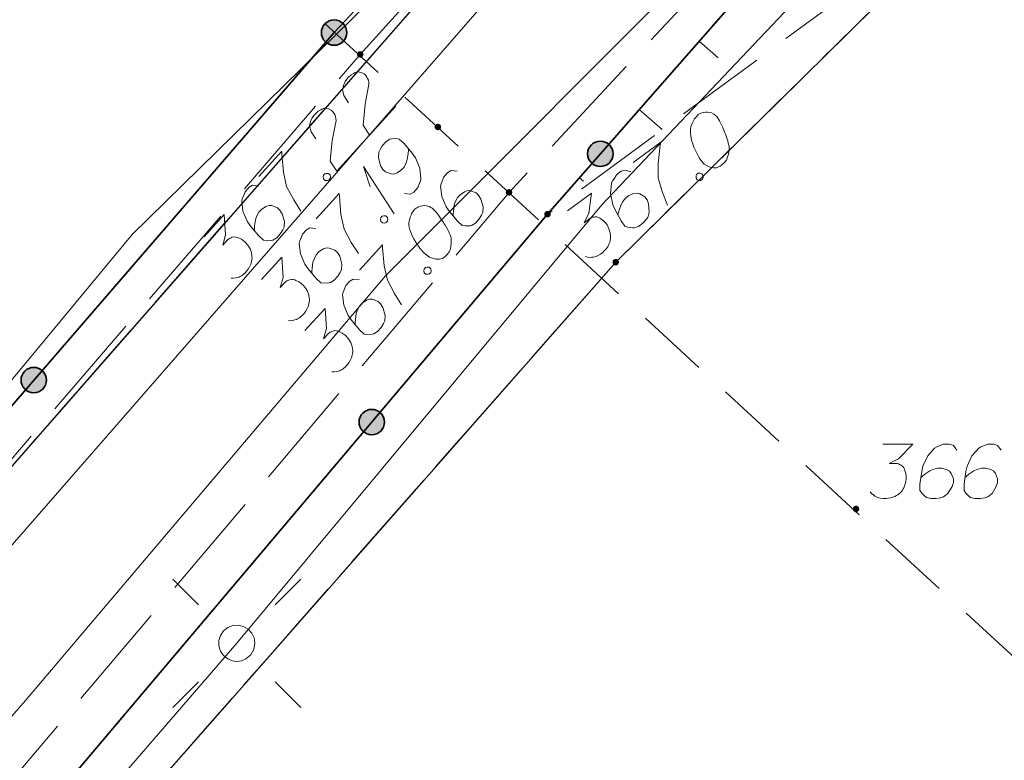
# Model space of a CAD drawing. Header units: metres. Extents: x 5555129 to 5556676, y 5635595 to 5636517.
# Tile 122 of 256: x 5555395 to 5555408, y 5636432 to 5636442. Entities that reach past the tile are written whole.
import ezdxf

# ---------------------------------------------------------------- set-up
doc = ezdxf.new("R2010")
doc.units = ezdxf.units.M
doc.header["$MEASUREMENT"] = 0
for name, pattern in [('L_0_04', [1.5, 1, -0.5]), ('L_0_05', [1.75, 1.25, -0.5]), ('L_0_06', [2, 1.5, -0.5]), ('PRZER1-1', [2, 1, -1]), ('PRZER3-1', [4, 3, -1])]:
    doc.linetypes.add(name, pattern=pattern)
for name, color, linetype, lineweight in [('#digitalizacja', 7, 'Continuous', 18), ('#przekroje', 7, 'L_0_04', 18), ('#skartowane', 7, 'Continuous', 18), ('#zmodyfikowane', 7, 'Continuous', 18)]:
    doc.layers.add(name, color=color, linetype=linetype, lineweight=lineweight)
for name, color, linetype, lineweight, true_color in [('GEPPGD', 7, 'Continuous', 18, 0x008000), ('GESDZI', 7, 'Continuous', 18, 0x0a0909), ('GESKKL', 7, 'PRZER3-1', 18, 0x008000), ('GESUZY', 7, 'PRZER1-1', 18, 0x008000), ('GULENN', 1, 'Continuous', 18, 0xff0000), ('GUPEPI', 1, 'Continuous', 18, 0xff0000)]:
    doc.layers.add(name, color=color, linetype=linetype, lineweight=lineweight, true_color=true_color)

# ---------------------------------------------------------------- blocks, each defined once
blk = doc.blocks.new('EPPGN')
blk.add_hatch(color=0).paths.add_polyline_path([(0, -0.09), (-0.027812, -0.085595), (-0.052901, -0.072812), (-0.072812, -0.052901), (-0.085595, -0.027812), (-0.09, 0), (-0.085595, 0.027812), (-0.072812, 0.052901), (-0.052901, 0.072812), (-0.027812, 0.085595), (0, 0.09), (0.027812, 0.085595), (0.052901, 0.072812), (0.072812, 0.052901), (0.085595, 0.027812), (0.09, 0), (0.085595, -0.027812), (0.072812, -0.052901), (0.052901, -0.072812), (0.027812, -0.085595)])
blk = doc.blocks.new('POINT')
blk.add_hatch(color=0).paths.add_polyline_path([(-0.000884, -0.0025), (-0.0025, -0.000884), (-0.0025, 0.000884), (0.000884, 0.0025), (0.0025, 0.000884), (0.0025, -0.000884), (0.000884, -0.0025)])
blk = doc.blocks.new('SUSM01_01_2')
at = {"color": 0, "flags": 128}
for points in [[(-0.353553, 0.353553), (-0.212132, 0.212132)], [(0.353553, 0.353553), (0.212132, 0.212132)], [(-0.353553, -0.353553), (-0.212132, -0.212132)], [(0.353553, -0.353553), (0.212132, -0.212132)]]:
    blk.add_lwpolyline(points, dxfattribs=at)
blk.add_lwpolyline([(0.1, 0), (0.093969, -0.034202), (0.076604, -0.064279), (0.05, -0.086603), (0.025882, -0.096593), (0, -0.1), (-0.025882, -0.096593), (-0.05, -0.086603), (-0.073305, -0.068017), (-0.090097, -0.043388), (-0.098883, -0.014904), (-0.098883, 0.014904), (-0.090097, 0.043388), (-0.073305, 0.068017), (-0.05, 0.086603), (-0.022252, 0.097493), (0.007473, 0.09972), (0.036534, 0.093087), (0.062349, 0.078183), (0.082624, 0.056332), (0.095557, 0.029476), (0.1, 0)], close=True, dxfattribs=at)
blk = doc.blocks.new('*U319')
at = {"layer": '#skartowane', "color": 7, "linetype": 'ByBlock', "lineweight": 18}
for q in [(5555399.739, 5636439.375), (5555399.406, 5636439.747)]:
    blk.add_line((5555399.317, 5636440.027), q, dxfattribs=at)

msp = doc.modelspace()

# ---------------------------------------------------------------- hatches: boundary and pattern name
at = {"layer": '#skartowane', "linetype": 'Continuous', "lineweight": 35}
h = msp.add_hatch(color=7, dxfattribs=at)
edge = h.paths.add_edge_path()
edge.add_arc((5555398.91, 5636441.87), 0.175, 0, 360)
h = msp.add_hatch(color=7, dxfattribs=at)
edge = h.paths.add_edge_path()
edge.add_arc((5555398.91, 5636441.87), 0.175, 0, 360)
at = {"layer": '#skartowane', "linetype": 'Continuous', "lineweight": 18}
h = msp.add_hatch(color=7, dxfattribs=at)
edge = h.paths.add_edge_path()
edge.add_arc((5555399.27, 5636441.57), 0.045, 0, 360)
h = msp.add_hatch(color=7, dxfattribs=at)
edge = h.paths.add_edge_path()
edge.add_arc((5555400.34, 5636440.57), 0.045, 0, 360)
at = {"layer": '#skartowane', "linetype": 'Continuous', "lineweight": 35}
h = msp.add_hatch(color=7, dxfattribs=at)
edge = h.paths.add_edge_path()
edge.add_arc((5555402.57787, 5636440.20023), 0.175, 0, 360)
at = {"layer": '#skartowane', "linetype": 'Continuous', "lineweight": 18}
h = msp.add_hatch(color=7, dxfattribs=at)
edge = h.paths.add_edge_path()
edge.add_arc((5555401.32, 5636439.67), 0.045, 0, 360)
h = msp.add_hatch(color=7, dxfattribs=at)
edge = h.paths.add_edge_path()
edge.add_arc((5555401.85, 5636439.37), 0.045, 0, 360)
at = {"layer": '#skartowane', "linetype": 'Continuous', "lineweight": 35}
h = msp.add_hatch(color=7, dxfattribs=at)
edge = h.paths.add_edge_path()
edge.add_arc((5555394.77257, 5636437.08421), 0.175, 0, 360)
h = msp.add_hatch(color=7, dxfattribs=at)
edge = h.paths.add_edge_path()
edge.add_arc((5555399.42882, 5636436.50637), 0.175, 0, 360)
at = {"layer": '#skartowane', "linetype": 'Continuous', "lineweight": 18}
h = msp.add_hatch(color=7, dxfattribs=at)
edge = h.paths.add_edge_path()
edge.add_arc((5555406.1, 5636435.31), 0.045, 0, 360)

# ---------------------------------------------------------------- linework, layer by layer
at = {"layer": '#digitalizacja', "color": 1, "linetype": 'Continuous', "lineweight": 18, "flags": 128}
msp.add_lwpolyline([(5555411.57098, 5636453.72105), (5555406.59189, 5636449.31772), (5555403.3506, 5636446.17441), (5555396.12837, 5636439.08866), (5555379.67803, 5636419.23621)], dxfattribs=at)
at = {"layer": '#digitalizacja', "color": 5, "linetype": 'Continuous', "lineweight": 18, "flags": 128}
msp.add_lwpolyline([(5555407.55789, 5636446.70738), (5555404.2722, 5636443.18579), (5555399.61908, 5636438.51862), (5555394.65795, 5636432.67131), (5555389.34334, 5636426.5903), (5555383.86729, 5636420.32455), (5555376.74252, 5636412.28873), (5555370.79191, 5636405.21509), (5555363.98097, 5636396.89237), (5555347.84053, 5636378.58836), (5555342.11347, 5636367.79635), (5555339.77039, 5636363.09203), (5555337.16211, 5636356.75793), (5555333.91, 5636346.86)], dxfattribs=at)
at = {"layer": '#przekroje', "color": 7, "lineweight": 18, "flags": 128}
msp.add_lwpolyline([(5555409.45589, 5636432.18389), (5555392.51376, 5636447.75696)], dxfattribs=at)
at = {"layer": '#skartowane', "color": 7, "linetype": 'Continuous', "lineweight": 35}
msp.add_line((5555382.51, 5636422.9), (5555398.91, 5636441.87), dxfattribs=at)
at = {"layer": '#skartowane', "color": 7, "linetype": 'L_0_06', "lineweight": 18, "flags": 128}
msp.add_lwpolyline([(5555466.73, 5636461.06), (5555459.42, 5636465.04), (5555457.02, 5636465.41), (5555452.63, 5636465.61), (5555446.85, 5636465.37), (5555441.62, 5636464.51), (5555435.7, 5636462.77), (5555429.61, 5636460.27), (5555423.1, 5636457.3), (5555417.2, 5636453.95), (5555413.63, 5636451.67), (5555409.04, 5636447.68), (5555404.73, 5636443.33), (5555401.32, 5636439.67), (5555382.13, 5636416.99), (5555377.75, 5636411.8), (5555368.65, 5636401.73), (5555358.12, 5636389.68), (5555351.83, 5636382.05), (5555348.89, 5636378.21), (5555346.63, 5636374.93), (5555343.77, 5636370.29), (5555340.53, 5636363.52), (5555337.7, 5636355.88), (5555335.13, 5636347.53), (5555332.44, 5636339.45), (5555328.49, 5636328.74), (5555326.7, 5636324.3), (5555322.46, 5636312.61), (5555317.05, 5636297.8), (5555313.91, 5636289.91), (5555311.07, 5636291.5), (5555314.46, 5636298.64), (5555320.4, 5636315), (5555321.1, 5636318.34), (5555320.31, 5636318.97), (5555318.92, 5636319.26), (5555318.24, 5636323.4), (5555317.55, 5636325.21), (5555315.06, 5636326.83), (5555316.44, 5636329.16), (5555319.62, 5636328.9), (5555323.95, 5636328.36), (5555325.47, 5636329.83), (5555326.77, 5636332.37), (5555329.72, 5636340.51), (5555332.43, 5636348.61), (5555334.87, 5636356.71), (5555337.79, 5636364.47), (5555340.99, 5636371.16), (5555344.19, 5636376.65), (5555346.4, 5636379.74), (5555349.41, 5636383.74), (5555355.85, 5636391.61), (5555363.7, 5636400.4), (5555366.42, 5636403.59), (5555375.75, 5636414.19), (5555378.31, 5636418.36), (5555373.52, 5636420.79), (5555376.43, 5636424.38), (5555377.28, 5636425.23), (5555380.03, 5636423.16), (5555380.65, 5636423.75), (5555382.52, 5636422.14), (5555399.27, 5636441.57), (5555402.64, 5636445.3), (5555406.76, 5636449.37), (5555411.7, 5636453.77), (5555415.38, 5636456.22), (5555420.94, 5636459.52), (5555420.73, 5636460.05), (5555422.54, 5636460.95), (5555422.89, 5636460.42), (5555428.37, 5636462.98), (5555434.53, 5636465.46), (5555440.65, 5636467.74), (5555449.09, 5636469.87), (5555449.84, 5636470.61), (5555452.54, 5636472.11), (5555453.14, 5636471.36), (5555454.76, 5636472.78), (5555456.32, 5636474.81), (5555457.67, 5636477.44), (5555459.8, 5636481.39), (5555462.71, 5636485.66), (5555464.78, 5636483.78), (5555461.58, 5636479.17), (5555460.92, 5636476.08), (5555461.24, 5636473.64), (5555465.24, 5636467.56), (5555467.69, 5636464.02), (5555466.73, 5636461.06)], close=True, dxfattribs=at)
at = {"layer": '#skartowane', "color": 7, "linetype": 'Continuous', "lineweight": 35, "flags": 128}
for points in [[(5555426.28, 5636466.91), (5555425.15, 5636466.14), (5555426.85, 5636462.9), (5555422.54, 5636460.95), (5555420.37, 5636464.26), (5555418.92, 5636463.46), (5555420.73, 5636460.05), (5555415.26, 5636456.74), (5555411.39, 5636454.3), (5555410.93, 5636454.67), (5555398.91, 5636441.87)], [(5555416.44, 5636452.99), (5555413.88, 5636451.35), (5555409.29, 5636447.33), (5555405.05, 5636443.02), (5555401.85, 5636439.37), (5555385.16, 5636419.63), (5555384.27, 5636414.18), (5555389.21, 5636409.64)]]:
    msp.add_lwpolyline(points, dxfattribs=at)
at = {"layer": '#skartowane', "color": 36, "linetype": 'Continuous', "lineweight": 18, "true_color": 0x803300, "flags": 128}
msp.add_lwpolyline([(5555383.1, 5636421.78), (5555403.69, 5636445.39), (5555416.05, 5636455.82)], dxfattribs=at)
at = {"layer": '#skartowane', "color": 7, "linetype": 'L_0_05', "lineweight": 18, "flags": 128}
msp.add_lwpolyline([(5555412.65, 5636448.37), (5555406.77, 5636442.99), (5555401.85, 5636439.37), (5555405.05, 5636443.02), (5555409.29, 5636447.33), (5555413.88, 5636451.35), (5555416.44, 5636452.99), (5555412.65, 5636448.37)], close=True, dxfattribs=at)
at = {"layer": '#skartowane', "color": 7, "linetype": 'Continuous', "lineweight": 18, "flags": 128}
for points in [[(5555403.9377, 5636441.75129), (5555404.19979, 5636441.52152)], [(5555399.10877, 5636440.90451), (5555399.04531, 5636441.00157), (5555399.0244, 5636441.08413), (5555399.03812, 5636441.14342), (5555399.06061, 5636441.19467), (5555399.08394, 5636441.22936), (5555399.1037, 5636441.25124), (5555399.14377, 5636441.28672), (5555399.17629, 5636441.30509), (5555399.19248, 5636441.31427), (5555399.22941, 5636441.32866), (5555399.25885, 5636441.326), (5555399.28429, 5636441.31893), (5555399.30133, 5636441.31143), (5555399.32285, 5636441.30001), (5555399.34479, 5636441.28019), (5555399.36267, 5636441.25601), (5555399.37193, 5636441.23975), (5555399.38153, 5636441.21515), (5555399.38715, 5636441.18614), (5555399.38842, 5636441.16118), (5555399.33566, 5636440.8825), (5555399.30833, 5636440.59688), (5555399.39893, 5636440.45925), (5555399.7592, 5636440.85802)], [(5555398.65747, 5636440.405), (5555398.59401, 5636440.50206), (5555398.5731, 5636440.58462), (5555398.58682, 5636440.64391), (5555398.60931, 5636440.69516), (5555398.63264, 5636440.72985), (5555398.6524, 5636440.75173), (5555398.69247, 5636440.78721), (5555398.72499, 5636440.80558), (5555398.74118, 5636440.81476), (5555398.77812, 5636440.82915), (5555398.80755, 5636440.82649), (5555398.83299, 5636440.81942), (5555398.85003, 5636440.81192), (5555398.87155, 5636440.8005), (5555398.89349, 5636440.78068), (5555398.91138, 5636440.7565), (5555398.92063, 5636440.74024), (5555398.93024, 5636440.71564), (5555398.93585, 5636440.68663), (5555398.93712, 5636440.66167), (5555398.88436, 5636440.38299), (5555398.85703, 5636440.09737), (5555398.94763, 5636439.95974), (5555399.3079, 5636440.35851)], [(5555403.11366, 5636440.81137), (5555403.43094, 5636440.53321)], [(5555403.93647, 5636440.74722), (5555403.92696, 5636440.74022), (5555403.90195, 5636440.71443), (5555403.88639, 5636440.69571), (5555403.87569, 5636440.68045), (5555403.85887, 5636440.65341), (5555403.8408, 5636440.61818), (5555403.82758, 5636440.5864), (5555403.81776, 5636440.54985), (5555403.81753, 5636440.52035), (5555403.82069, 5636440.48608), (5555403.82399, 5636440.45179), (5555403.83068, 5636440.41273), (5555403.83516, 5636440.3867), (5555403.84665, 5636440.35116), (5555403.86741, 5636440.29313), (5555403.90558, 5636440.21129), (5555403.93806, 5636440.14722), (5555403.97658, 5636440.09486), (5555404.00937, 5636440.06033), (5555404.05987, 5636440.03156), (5555404.09162, 5636440.01821), (5555404.13644, 5636440.0072), (5555404.17898, 5636440.00917), (5555404.19668, 5636440.01493), (5555404.22875, 5636440.03113), (5555404.25257, 5636440.04866), (5555404.28709, 5636440.08145), (5555404.31335, 5636440.11543), (5555404.3267, 5636440.14719), (5555404.34243, 5636440.19548), (5555404.34626, 5636440.22023), (5555404.35129, 5636440.25326), (5555404.35152, 5636440.28276), (5555404.35051, 5636440.30406), (5555404.34255, 5636440.33481), (5555404.34035, 5636440.34785), (5555404.33233, 5636440.37866), (5555404.32085, 5636440.4142), (5555404.30937, 5636440.44974), (5555404.30009, 5636440.47224), (5555404.29441, 5636440.49), (5555404.28513, 5636440.51249), (5555404.26312, 5636440.56234), (5555404.25044, 5636440.58961), (5555404.23763, 5636440.6169), (5555404.21796, 5636440.65369), (5555404.19115, 5636440.7), (5555404.18068, 5636440.71424), (5555404.16196, 5636440.72979), (5555404.14317, 5636440.74529), (5555404.10794, 5636440.76335), (5555404.07964, 5636440.77185), (5555404.05488, 5636440.77569), (5555404.02538, 5636440.77592), (5555403.99936, 5636440.77144), (5555403.98152, 5636440.7657), (5555403.96382, 5636440.75995), (5555403.93647, 5636440.74722)], [(5555399.87922, 5636439.65408), (5555399.95906, 5636439.64562), (5555400.0079, 5636439.67318), (5555400.06332, 5636439.73453), (5555400.08538, 5636439.79418), (5555400.10037, 5636439.82838), (5555400.10695, 5636439.86217), (5555400.09142, 5636440.00353), (5555400.02984, 5636440.14677), (5555399.98476, 5636440.21132), (5555399.87349, 5636440.34368), (5555399.8078, 5636440.40303), (5555399.76568, 5636440.40926), (5555399.69895, 5636440.40587), (5555399.67834, 5636440.40068), (5555399.62558, 5636440.36877), (5555399.57408, 5636440.31177), (5555399.54326, 5636440.26004), (5555399.52434, 5636440.22148), (5555399.51981, 5636440.146), (5555399.55033, 5636440.03884), (5555399.58224, 5636439.98607), (5555399.61729, 5636439.9544), (5555399.69411, 5636439.92485), (5555399.73182, 5636439.92262), (5555399.77703, 5636439.93742), (5555399.83771, 5636439.97809), (5555399.87337, 5636440.01756), (5555399.90371, 5636440.07763), (5555399.91834, 5636440.12018), (5555399.93079, 5636440.20443), (5555399.9326, 5636440.25055), (5555399.93133, 5636440.2755)], [(5555397.87255, 5636439.88857), (5555398.18925, 5636440.23911), (5555398.19143, 5636440.19741), (5555398.2124, 5636439.94762), (5555398.25591, 5636439.74914), (5555398.35303, 5636439.56589), (5555398.45281, 5636439.41207)], [(5555403.02804, 5636440.07882), (5555403.40855, 5636440.35879), (5555403.40233, 5636440.3175), (5555403.37282, 5636440.06857), (5555403.37568, 5636439.8654), (5555403.43412, 5636439.6664), (5555403.50105, 5636439.49571)], [(5555400.6039, 5636439.96194), (5555400.52406, 5636439.9704), (5555400.47529, 5636439.94291), (5555400.41986, 5636439.88156), (5555400.3978, 5636439.82191), (5555400.38281, 5636439.7877), (5555400.37617, 5636439.75386), (5555400.3917, 5636439.61249), (5555400.45334, 5636439.46932), (5555400.49836, 5636439.4047), (5555400.60963, 5636439.27234), (5555400.67532, 5636439.21299), (5555400.71745, 5636439.20677), (5555400.78417, 5636439.21015), (5555400.80484, 5636439.21541), (5555400.85761, 5636439.24732), (5555400.90904, 5636439.30425), (5555400.93986, 5636439.35598), (5555400.95884, 5636439.3946), (5555400.96338, 5636439.47009), (5555400.93286, 5636439.57725), (5555400.90089, 5636439.62995), (5555400.86583, 5636439.66162), (5555400.78908, 5636439.69124), (5555400.75137, 5636439.69347), (5555400.7061, 5636439.6786), (5555400.64541, 5636439.63793), (5555400.60981, 5636439.59853), (5555400.57942, 5636439.53839), (5555400.56485, 5636439.49591), (5555400.5524, 5636439.41166), (5555400.55058, 5636439.36554), (5555400.55179, 5636439.34052)], [(5555402.99621, 5636439.95276), (5555402.91969, 5636439.97705), (5555402.86639, 5636439.95988), (5555402.7998, 5636439.91089), (5555402.76624, 5636439.85687), (5555402.7447, 5636439.82636), (5555402.7314, 5636439.79452), (5555402.7183, 5636439.65292), (5555402.75, 5636439.50029), (5555402.78116, 5636439.42797), (5555402.86366, 5636439.276), (5555402.91612, 5636439.20469), (5555402.95615, 5636439.19015), (5555403.02219, 5636439.1801), (5555403.0435, 5636439.18111), (5555403.10159, 5636439.2018), (5555403.16339, 5636439.24727), (5555403.20395, 5636439.29178), (5555403.23028, 5636439.32581), (5555403.24985, 5636439.39886), (5555403.24142, 5636439.50996), (5555403.22066, 5636439.568), (5555403.19266, 5636439.60605), (5555403.12339, 5636439.65045), (5555403.0869, 5636439.66019), (5555403.03957, 5636439.65469), (5555402.97196, 5636439.627), (5555402.92919, 5636439.59553), (5555402.88736, 5636439.54271), (5555402.86457, 5636439.504), (5555402.83549, 5636439.42396), (5555402.82448, 5636439.37914), (5555402.82065, 5636439.35438)], [(5555398.76226, 5636439.90439), (5555398.78208, 5636439.92633), (5555398.80269, 5636439.93152), (5555398.83212, 5636439.92887), (5555398.85407, 5636439.90904), (5555398.85969, 5636439.88003), (5555398.8566, 5636439.859), (5555398.83678, 5636439.83706), (5555398.81617, 5636439.83186), (5555398.78674, 5636439.83452), (5555398.7648, 5636439.85434), (5555398.75918, 5636439.88336), (5555398.76226, 5636439.90439)], [(5555402.28962, 5636439.87144), (5555402.34481, 5636439.82306)], [(5555403.90287, 5636439.91605), (5555403.92669, 5636439.93357), (5555403.94792, 5636439.93453), (5555403.97622, 5636439.92603), (5555403.99375, 5636439.90221), (5555403.99344, 5636439.87266), (5555403.98621, 5636439.85268), (5555403.96239, 5636439.83515), (5555403.94116, 5636439.83419), (5555403.91285, 5636439.84269), (5555403.89533, 5636439.86651), (5555403.89564, 5636439.89606), (5555403.90287, 5636439.91605)], [(5555397.86663, 5636439.7587), (5555397.78679, 5636439.76716), (5555397.73802, 5636439.73967), (5555397.68259, 5636439.67832), (5555397.66053, 5636439.61867), (5555397.64554, 5636439.58446), (5555397.6389, 5636439.55061), (5555397.65443, 5636439.40925), (5555397.71607, 5636439.26608), (5555397.76109, 5636439.20146), (5555397.87236, 5636439.0691), (5555397.93805, 5636439.00975), (5555397.98017, 5636439.00352), (5555398.0469, 5636439.00691), (5555398.06757, 5636439.01217), (5555398.12034, 5636439.04408), (5555398.17177, 5636439.10101), (5555398.20259, 5636439.15274), (5555398.22157, 5636439.19136), (5555398.22611, 5636439.26685), (5555398.19559, 5636439.37401), (5555398.16362, 5636439.42671), (5555398.12856, 5636439.45838), (5555398.0518, 5636439.488), (5555398.01409, 5636439.49023), (5555397.96883, 5636439.47536), (5555397.90814, 5636439.43469), (5555397.87254, 5636439.39529), (5555397.84215, 5636439.33515), (5555397.82758, 5636439.29267), (5555397.81512, 5636439.20842), (5555397.81331, 5636439.1623), (5555397.81452, 5636439.13728)], [(5555398.66363, 5636439.30406), (5555398.98033, 5636439.65459), (5555398.98251, 5636439.61289), (5555399.00347, 5636439.3631), (5555399.04698, 5636439.16462), (5555399.14411, 5636438.98137), (5555399.24389, 5636438.82756)], [(5555402.12439, 5636439.41394), (5555402.45734, 5636439.65892), (5555402.41933, 5636439.38168), (5555402.35321, 5636439.25233), (5555402.43883, 5636439.31533), (5555402.46133, 5636439.32461), (5555402.47437, 5636439.32681), (5555402.48735, 5636439.32909), (5555402.50039, 5636439.3313), (5555402.52989, 5636439.33106), (5555402.54993, 5636439.32376), (5555402.56991, 5636439.31652), (5555402.58523, 5636439.30574), (5555402.61921, 5636439.27949), (5555402.64493, 5636439.25442), (5555402.65546, 5636439.24011), (5555402.66946, 5636439.22109), (5555402.68573, 5636439.18908), (5555402.69494, 5636439.16652), (5555402.70422, 5636439.14403), (5555402.7099, 5636439.12627), (5555402.71218, 5636439.11328), (5555402.71438, 5636439.10024), (5555402.71666, 5636439.08726), (5555402.71767, 5636439.06595), (5555402.71737, 5636439.0364), (5555402.71361, 5636439.0117), (5555402.71109, 5636438.99518), (5555402.70379, 5636438.97514), (5555402.69655, 5636438.95516), (5555402.68453, 5636438.93165), (5555402.67854, 5636438.91986), (5555402.65221, 5636438.88582), (5555402.62714, 5636438.8601), (5555402.61164, 5636438.84131), (5555402.57839, 5636438.81684), (5555402.53681, 5636438.79364), (5555402.51903, 5636438.78783), (5555402.50127, 5636438.78215), (5555402.48349, 5636438.77634), (5555402.46226, 5636438.77539), (5555402.44095, 5636438.77437), (5555402.40321, 5636438.77593), (5555402.37491, 5636438.78443)], [(5555400.01607, 5636439.43463), (5555400.00815, 5636439.42587), (5555399.98882, 5636439.39559), (5555399.97733, 5636439.37414), (5555399.9699, 5636439.35704), (5555399.95884, 5636439.32718), (5555399.9482, 5636439.28904), (5555399.94161, 5636439.25526), (5555399.93931, 5636439.21748), (5555399.94499, 5636439.18854), (5555399.95496, 5636439.15559), (5555399.96506, 5636439.12266), (5555399.97944, 5636439.08573), (5555399.98905, 5636439.06113), (5555400.00742, 5636439.02861), (5555400.03939, 5636438.97591), (5555400.09318, 5636438.90338), (5555400.13784, 5636438.84712), (5555400.18607, 5636438.80354), (5555400.22512, 5636438.77628), (5555400.28035, 5636438.75821), (5555400.31414, 5636438.7515), (5555400.36025, 5636438.74969), (5555400.40153, 5636438.76014), (5555400.41773, 5636438.76933), (5555400.44589, 5636438.79163), (5555400.46572, 5636438.81357), (5555400.49297, 5636438.85261), (5555400.51189, 5636438.89117), (5555400.5186, 5636438.92495), (5555400.52434, 5636438.97542), (5555400.52314, 5636439.00044), (5555400.52145, 5636439.0338), (5555400.51577, 5636439.06275), (5555400.51051, 5636439.08342), (5555400.49655, 5636439.11195), (5555400.49177, 5636439.12428), (5555400.47775, 5636439.15287), (5555400.45938, 5636439.18538), (5555400.441, 5636439.2179), (5555400.42741, 5636439.23808), (5555400.41828, 5636439.25434), (5555400.40469, 5636439.27453), (5555400.37313, 5636439.31895), (5555400.35525, 5636439.34313), (5555400.33724, 5636439.3673), (5555400.31059, 5636439.3994), (5555400.27505, 5636439.4394), (5555400.26194, 5636439.45125), (5555400.24048, 5636439.46274), (5555400.21896, 5636439.47416), (5555400.18083, 5636439.4848), (5555400.1514, 5636439.48745), (5555400.12637, 5636439.48625), (5555400.09742, 5636439.48057), (5555400.07283, 5636439.47096), (5555400.0565, 5636439.46177), (5555400.04031, 5636439.45259), (5555400.01607, 5636439.43463)], [(5555397.12045, 5636439.05613), (5555397.39756, 5636439.36284), (5555397.41587, 5636439.08362), (5555397.37701, 5636438.94364), (5555397.44827, 5636439.02251), (5555397.46845, 5636439.03611), (5555397.48078, 5636439.04088), (5555397.49305, 5636439.04572), (5555397.50538, 5636439.05049), (5555397.53433, 5636439.05617), (5555397.55542, 5636439.05303), (5555397.57645, 5636439.04995), (5555397.59362, 5636439.04246), (5555397.63217, 5636439.02354), (5555397.66239, 5636439.00414), (5555397.67557, 5636438.99223), (5555397.6931, 5636438.97639), (5555397.71546, 5636438.94829), (5555397.729, 5636438.92804), (5555397.7426, 5636438.90786), (5555397.75172, 5636438.8916), (5555397.75655, 5636438.87933), (5555397.76133, 5636438.867), (5555397.76616, 5636438.85473), (5555397.77142, 5636438.83406), (5555397.77704, 5636438.80505), (5555397.77831, 5636438.78009), (5555397.77915, 5636438.76341), (5555397.77601, 5636438.74232), (5555397.77293, 5636438.72129), (5555397.76586, 5636438.69584), (5555397.76235, 5636438.68309), (5555397.74338, 5636438.64447), (5555397.72397, 5636438.61425), (5555397.71255, 5636438.59273), (5555397.68487, 5636438.5621), (5555397.64878, 5636438.53103), (5555397.63253, 5636438.52178), (5555397.61627, 5636438.51266), (5555397.60001, 5636438.50341), (5555397.57941, 5636438.49822), (5555397.55873, 5636438.49295), (5555397.52145, 5636438.48691), (5555397.49201, 5636438.48957)], [(5555399.55333, 5636439.31987), (5555399.57316, 5636439.34181), (5555399.59377, 5636439.34701), (5555399.6232, 5636439.34435), (5555399.64514, 5636439.32453), (5555399.65076, 5636439.29551), (5555399.64768, 5636439.27448), (5555399.62786, 5636439.25254), (5555399.60725, 5636439.24735), (5555399.57781, 5636439.25001), (5555399.55587, 5636439.26983), (5555399.55025, 5636439.29884), (5555399.55333, 5636439.31987)], [(5555398.6577, 5636439.17418), (5555398.57787, 5636439.18264), (5555398.52909, 5636439.15515), (5555398.47367, 5636439.09381), (5555398.45161, 5636439.03416), (5555398.43662, 5636438.99995), (5555398.42997, 5636438.9661), (5555398.4455, 5636438.82473), (5555398.50715, 5636438.68156), (5555398.55217, 5636438.61695), (5555398.66343, 5636438.48459), (5555398.72912, 5636438.42524), (5555398.77125, 5636438.41901), (5555398.83797, 5636438.42239), (5555398.85864, 5636438.42765), (5555398.91141, 5636438.45956), (5555398.96284, 5636438.51649), (5555398.99367, 5636438.56823), (5555399.01265, 5636438.60685), (5555399.01718, 5636438.68234), (5555398.98666, 5636438.78949), (5555398.95469, 5636438.84219), (5555398.91964, 5636438.87386), (5555398.84288, 5636438.90348), (5555398.80517, 5636438.90572), (5555398.7599, 5636438.89085), (5555398.69922, 5636438.85017), (5555398.66362, 5636438.81077), (5555398.63322, 5636438.75063), (5555398.61865, 5636438.70815), (5555398.6062, 5636438.6239), (5555398.60439, 5636438.57779), (5555398.60559, 5636438.55276)], [(5555399.25998, 5636438.59777), (5555399.57668, 5636438.9483), (5555399.57886, 5636438.9066), (5555399.59982, 5636438.65681), (5555399.64333, 5636438.45833), (5555399.74045, 5636438.27508), (5555399.84023, 5636438.12127)], [(5555397.91152, 5636438.47161), (5555398.18864, 5636438.77833), (5555398.20694, 5636438.4991), (5555398.16808, 5636438.35913), (5555398.23934, 5636438.438), (5555398.25952, 5636438.4516), (5555398.27186, 5636438.45637), (5555398.28412, 5636438.4612), (5555398.29645, 5636438.46598), (5555398.3254, 5636438.47166), (5555398.3465, 5636438.46852), (5555398.36753, 5636438.46543), (5555398.38469, 5636438.45794), (5555398.42325, 5636438.43902), (5555398.45347, 5636438.41962), (5555398.46665, 5636438.40771), (5555398.48417, 5636438.39188), (5555398.50654, 5636438.36378), (5555398.52007, 5636438.34353), (5555398.53367, 5636438.32334), (5555398.54279, 5636438.30708), (5555398.54763, 5636438.29482), (5555398.5524, 5636438.28248), (5555398.55724, 5636438.27022), (5555398.5625, 5636438.24955), (5555398.56812, 5636438.22054), (5555398.56938, 5636438.19558), (5555398.57023, 5636438.1789), (5555398.56709, 5636438.1578), (5555398.564, 5636438.13677), (5555398.55693, 5636438.11133), (5555398.55343, 5636438.09858), (5555398.53445, 5636438.05995), (5555398.51505, 5636438.02973), (5555398.50363, 5636438.00822), (5555398.47595, 5636437.97758), (5555398.43986, 5636437.94652), (5555398.42361, 5636437.93727), (5555398.40734, 5636437.92814), (5555398.39109, 5636437.91889), (5555398.37048, 5636437.9137), (5555398.34981, 5636437.90844), (5555398.31252, 5636437.9024), (5555398.28309, 5636437.90506)], [(5555400.14968, 5636438.61358), (5555400.16951, 5636438.63553), (5555400.19012, 5636438.64072), (5555400.21955, 5636438.63806), (5555400.24149, 5636438.61824), (5555400.24711, 5636438.58922), (5555400.24403, 5636438.5682), (5555400.2242, 5636438.54625), (5555400.20359, 5636438.54106), (5555400.17416, 5636438.54372), (5555400.15222, 5636438.56354), (5555400.1466, 5636438.59255), (5555400.14968, 5636438.61358)], [(5555399.25405, 5636438.46789), (5555399.17422, 5636438.47636), (5555399.12544, 5636438.44886), (5555399.07002, 5636438.38752), (5555399.04796, 5636438.32787), (5555399.03297, 5636438.29366), (5555399.02632, 5636438.25981), (5555399.04185, 5636438.11845), (5555399.10349, 5636437.97527), (5555399.14852, 5636437.91066), (5555399.25978, 5636437.7783), (5555399.32547, 5636437.71895), (5555399.3676, 5636437.71272), (5555399.43432, 5636437.7161), (5555399.45499, 5636437.72136), (5555399.50776, 5636437.75327), (5555399.55919, 5636437.8102), (5555399.59002, 5636437.86194), (5555399.609, 5636437.90056), (5555399.61353, 5636437.97605), (5555399.58301, 5636438.0832), (5555399.55104, 5636438.1359), (5555399.51599, 5636438.16757), (5555399.43923, 5636438.19719), (5555399.40152, 5636438.19943), (5555399.35625, 5636438.18456), (5555399.29557, 5636438.14389), (5555399.25997, 5636438.10448), (5555399.22957, 5636438.04434), (5555399.215, 5636438.00186), (5555399.20255, 5636437.91761), (5555399.20074, 5636437.8715), (5555399.20194, 5636437.84647)], [(5555398.50787, 5636437.76532), (5555398.78499, 5636438.07204), (5555398.80329, 5636437.79281), (5555398.76443, 5636437.65284), (5555398.83569, 5636437.73171), (5555398.85587, 5636437.74531), (5555398.86821, 5636437.75008), (5555398.88047, 5636437.75492), (5555398.8928, 5636437.75969), (5555398.92175, 5636437.76537), (5555398.94285, 5636437.76223), (5555398.96387, 5636437.75914), (5555398.98104, 5636437.75165), (5555399.0196, 5636437.73274), (5555399.04982, 5636437.71333), (5555399.063, 5636437.70142), (5555399.08052, 5636437.68559), (5555399.10288, 5636437.65749), (5555399.11642, 5636437.63724), (5555399.13002, 5636437.61706), (5555399.13914, 5636437.60079), (5555399.14398, 5636437.58853), (5555399.14875, 5636437.5762), (5555399.15359, 5636437.56393), (5555399.15885, 5636437.54326), (5555399.16447, 5636437.51425), (5555399.16573, 5636437.48929), (5555399.16658, 5636437.47261), (5555399.16343, 5636437.45151), (5555399.16035, 5636437.43048), (5555399.15328, 5636437.40504), (5555399.14978, 5636437.39229), (5555399.1308, 5636437.35366), (5555399.11139, 5636437.32345), (5555399.09998, 5636437.30193), (5555399.07229, 5636437.27129), (5555399.03621, 5636437.24023), (5555399.01995, 5636437.23098), (5555399.00369, 5636437.22186), (5555398.98744, 5636437.2126), (5555398.96683, 5636437.20741), (5555398.94616, 5636437.20215), (5555398.90887, 5636437.19611), (5555398.87944, 5636437.19877)], [(5555406.46708, 5636436.20152), (5555406.88044, 5636436.20152), (5555406.68552, 5636436.00075), (5555406.55561, 5636435.93574), (5555406.6619, 5636435.93574), (5555406.68552, 5636435.92988), (5555406.69733, 5636435.92393), (5555406.70914, 5636435.91807), (5555406.72095, 5636435.91212), (5555406.74457, 5636435.89445), (5555406.75638, 5636435.87669), (5555406.76819, 5636435.85902), (5555406.77414, 5636435.84126), (5555406.78595, 5636435.79997), (5555406.79181, 5636435.76454), (5555406.79181, 5636435.74678), (5555406.79181, 5636435.72316), (5555406.78595, 5636435.68773), (5555406.78, 5636435.66411), (5555406.77414, 5636435.64049), (5555406.76819, 5636435.62282), (5555406.76233, 5636435.61101), (5555406.75638, 5636435.5992), (5555406.75052, 5636435.58738), (5555406.73871, 5636435.56962), (5555406.72095, 5636435.546), (5555406.70328, 5636435.52833), (5555406.69147, 5636435.51652), (5555406.67371, 5636435.50471), (5555406.65604, 5636435.4929), (5555406.63242, 5636435.48109), (5555406.62061, 5636435.47514), (5555406.57923, 5636435.46333), (5555406.5438, 5636435.45747), (5555406.52018, 5636435.45152), (5555406.47889, 5636435.45152), (5555406.43164, 5636435.45747), (5555406.41388, 5636435.46333), (5555406.39621, 5636435.46928), (5555406.37845, 5636435.47514), (5555406.36078, 5636435.48695), (5555406.34302, 5636435.49876), (5555406.31354, 5636435.52238), (5555406.29578, 5636435.546)], [(5555407.48862, 5636436.11885), (5555407.44138, 5636436.18376), (5555407.38828, 5636436.20152), (5555407.30561, 5636436.20152), (5555407.24656, 5636436.1779), (5555407.21112, 5636436.16609), (5555407.18155, 5636436.14833), (5555407.08707, 5636436.04204), (5555407.02216, 5636435.90031), (5555407.0044, 5636435.82359), (5555406.98078, 5636435.6523), (5555406.98078, 5636435.56376), (5555407.0044, 5636435.52833), (5555407.05164, 5636435.48109), (5555407.0694, 5636435.46928), (5555407.12845, 5636435.45152), (5555407.20517, 5636435.45152), (5555407.26423, 5636435.46333), (5555407.30561, 5636435.47514), (5555407.36466, 5636435.52238), (5555407.42371, 5636435.61686), (5555407.44138, 5636435.67592), (5555407.44138, 5636435.72316), (5555407.4119, 5636435.79997), (5555407.38828, 5636435.82945), (5555407.3469, 5636435.85307), (5555407.27604, 5636435.87083), (5555407.22293, 5636435.87083), (5555407.15793, 5636435.85307), (5555407.11664, 5636435.8354), (5555407.04578, 5636435.78816), (5555407.01035, 5636435.75859), (5555406.99259, 5636435.74092)], [(5555408.09681, 5636436.11885), (5555408.04956, 5636436.18376), (5555407.99646, 5636436.20152), (5555407.91379, 5636436.20152), (5555407.85474, 5636436.1779), (5555407.81931, 5636436.16609), (5555407.78974, 5636436.14833), (5555407.69526, 5636436.04204), (5555407.63034, 5636435.90031), (5555407.61258, 5636435.82359), (5555407.58896, 5636435.6523), (5555407.58896, 5636435.56376), (5555407.61258, 5636435.52833), (5555407.65982, 5636435.48109), (5555407.67759, 5636435.46928), (5555407.73664, 5636435.45152), (5555407.81336, 5636435.45152), (5555407.87241, 5636435.46333), (5555407.91379, 5636435.47514), (5555407.97284, 5636435.52238), (5555408.03189, 5636435.61686), (5555408.04956, 5636435.67592), (5555408.04956, 5636435.72316), (5555408.02008, 5636435.79997), (5555407.99646, 5636435.82945), (5555407.95508, 5636435.85307), (5555407.88422, 5636435.87083), (5555407.83112, 5636435.87083), (5555407.76612, 5636435.85307), (5555407.72483, 5636435.8354), (5555407.65397, 5636435.78816), (5555407.61853, 5636435.75859), (5555407.60077, 5636435.74092)]]:
    msp.add_lwpolyline(points, dxfattribs=at)
at = {"layer": '#skartowane', "color": 7, "linetype": 'Continuous', "lineweight": 35}
for centre in [(5555398.91, 5636441.87), (5555398.91, 5636441.87), (5555402.57787, 5636440.20023), (5555394.77257, 5636437.08421), (5555399.42882, 5636436.50637)]:
    msp.add_circle(centre, 0.175, dxfattribs=at)
at = {"layer": '#zmodyfikowane', "color": 1, "linetype": 'Continuous', "lineweight": 18, "true_color": 0xff0000, "flags": 128}
msp.add_lwpolyline([(5555390.59, 5636425.39), (5555397.57, 5636433.46), (5555402.6, 5636439.5)], dxfattribs=at)
at = {"layer": 'GESDZI', "color": 96, "linetype": 'Continuous', "lineweight": 18, "flags": 128}
for points in [[(5555404.05587, 5636487.3617), (5555410.30029, 5636486.3731), (5555419.4581, 5636484.96987), (5555412.88805, 5636476.81841), (5555402.33456, 5636463.61409), (5555411.97978, 5636454.26968), (5555405.33335, 5636448.29666), (5555379.68965, 5636419.03001), (5555375.7778, 5636420.86619), (5555363.37812, 5636428.0622), (5555343.9546, 5636438.82034)], [(5555274.99706, 5636234.97987), (5555279.94368, 5636236.52278), (5555284.47581, 5636241.33749), (5555311.27, 5636293.99), (5555320.16, 5636317.28), (5555322.36827, 5636323.20795), (5555323.59, 5636326.49), (5555326.04, 5636333.05), (5555329.61, 5636344.98), (5555332.15, 5636353.64), (5555334.3, 5636361.82), (5555338.11, 5636369.71), (5555344.55, 5636379.2), (5555375.95, 5636415.45), (5555379.68965, 5636419.03001), (5555405.33335, 5636448.29666), (5555411.97978, 5636454.26968), (5555423.54, 5636462.48), (5555437.09857, 5636466.55428), (5555448.91544, 5636470.37388), (5555453.71968, 5636472.45368), (5555460.79938, 5636470.53368), (5555464.25271, 5636468.49332)], [(5555464.25271, 5636468.49332), (5555468.33214, 5636465.00264), (5555467.11593, 5636460.58944), (5555457.22444, 5636464.58039), (5555451.86782, 5636465.41811), (5555446.83996, 5636464.59669), (5555437.18456, 5636462.45976), (5555430.38282, 5636458.56897), (5555420.66938, 5636454.7141), (5555413.79929, 5636449.56029), (5555402.78931, 5636438.70846), (5555389.73418, 5636423.87277), (5555383.39, 5636416.92), (5555384.32, 5636411.24), (5555356.08, 5636382.6), (5555342.54, 5636360.36), (5555325.26, 5636314.3)]]:
    msp.add_lwpolyline(points, dxfattribs=at)
msp.add_lwpolyline([(5555404.07315, 5636395.01988), (5555398.74807, 5636398.73534), (5555383.39, 5636416.92), (5555389.73418, 5636423.87277), (5555402.78931, 5636438.70846), (5555413.79929, 5636449.56029), (5555420.66938, 5636454.7141), (5555430.38282, 5636458.56897), (5555437.18456, 5636462.45976), (5555446.83996, 5636464.59669), (5555451.86782, 5636465.41811), (5555457.22444, 5636464.58039), (5555467.11593, 5636460.58944), (5555464.20723, 5636454.06207), (5555454.52367, 5636438.19258), (5555447.05968, 5636429.28897), (5555430.73454, 5636417.45917), (5555423.63521, 5636411.74497), (5555415.60603, 5636406.36277), (5555409.75824, 5636401.08012), (5555404.07315, 5636395.01988)], close=True, dxfattribs=at)
at = {"layer": 'GESKKL', "color": 96, "linetype": 'PRZER3-1', "lineweight": 18, "ltscale": 0.5, "true_color": 0x008000}
msp.add_lwpolyline([(5555376.66202, 5636475.91388), (5555379.2122, 5636473.9629), (5555405.33335, 5636448.29666), (5555379.68965, 5636419.03001), (5555375.7778, 5636420.86619), (5555363.37812, 5636428.0622), (5555343.9546, 5636438.82034)], dxfattribs=at)
msp.add_lwpolyline([(5555447.05968, 5636429.28897), (5555454.52367, 5636438.19258), (5555464.20723, 5636454.06207), (5555467.11593, 5636460.58944), (5555457.22444, 5636464.58039), (5555451.86782, 5636465.41811), (5555446.83996, 5636464.59669), (5555437.18456, 5636462.45976), (5555430.38282, 5636458.56897), (5555420.66938, 5636454.7141), (5555413.79929, 5636449.56029), (5555402.78931, 5636438.70846), (5555389.73418, 5636423.87277), (5555383.39, 5636416.92), (5555398.74807, 5636398.73534), (5555404.07315, 5636395.01988), (5555409.75824, 5636401.08012), (5555415.60603, 5636406.36277), (5555423.63521, 5636411.74497), (5555430.73454, 5636417.45917), (5555447.05968, 5636429.28897)], close=True, dxfattribs=at)
at = {"layer": 'GESUZY', "color": 96, "linetype": 'PRZER1-1', "lineweight": 18, "ltscale": 0.5, "true_color": 0x008000}
for points in [[(5555356.08, 5636382.6), (5555384.32, 5636411.24), (5555383.39, 5636416.92), (5555389.73418, 5636423.87277), (5555402.78931, 5636438.70846), (5555413.79929, 5636449.56029), (5555420.66938, 5636454.7141), (5555430.38282, 5636458.56897), (5555437.18456, 5636462.45976), (5555446.83996, 5636464.59669), (5555451.86782, 5636465.41811), (5555457.22444, 5636464.58039), (5555467.11593, 5636460.58944), (5555468.33214, 5636465.00264), (5555464.25271, 5636468.49332), (5555460.79938, 5636470.53368), (5555453.71968, 5636472.45368), (5555448.91544, 5636470.37388), (5555437.09857, 5636466.55428), (5555423.54, 5636462.48), (5555411.97978, 5636454.26968), (5555405.33335, 5636448.29666), (5555379.68965, 5636419.03001)], [(5555405.33335, 5636448.29666), (5555379.68965, 5636419.03001), (5555375.7778, 5636420.86619), (5555363.37812, 5636428.0622), (5555343.9546, 5636438.82034)]]:
    msp.add_lwpolyline(points, dxfattribs=at)
msp.add_lwpolyline([(5555447.05968, 5636429.28897), (5555454.52367, 5636438.19258), (5555464.20723, 5636454.06207), (5555467.11593, 5636460.58944), (5555457.22444, 5636464.58039), (5555451.86782, 5636465.41811), (5555446.83996, 5636464.59669), (5555437.18456, 5636462.45976), (5555430.38282, 5636458.56897), (5555420.66938, 5636454.7141), (5555413.79929, 5636449.56029), (5555402.78931, 5636438.70846), (5555389.73418, 5636423.87277), (5555383.39, 5636416.92), (5555398.74807, 5636398.73534), (5555404.07315, 5636395.01988), (5555409.75824, 5636401.08012), (5555415.60603, 5636406.36277), (5555423.63521, 5636411.74497), (5555430.73454, 5636417.45917), (5555447.05968, 5636429.28897)], close=True, dxfattribs=at)
at = {"layer": 'GULENN', "color": 1, "linetype": 'Continuous', "lineweight": 18, "true_color": 0xff0000, "flags": 128}
msp.add_lwpolyline([(5555402.6, 5636439.5), (5555410.22, 5636447.54)], dxfattribs=at)

# ---------------------------------------------------------------- block references
at = {"layer": '#skartowane', "color": 7, "linetype": 'Continuous', "lineweight": 18}
msp.add_blockref('*U319', (0, 0), dxfattribs=at)
at = {"layer": '#zmodyfikowane', "color": 7, "lineweight": 18, "xscale": 2.499999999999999, "yscale": 2.499999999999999, "zscale": 2.499999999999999, "rotation": 359.9999974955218}
msp.add_blockref('SUSM01_01_2', (5555397.57, 5636433.46), dxfattribs=at)
at = {"layer": 'GEPPGD', "color": 96, "lineweight": 18, "true_color": 0x008000, "xscale": 0.5, "yscale": 0.5, "zscale": 0.5, "rotation": 90}
msp.add_blockref('EPPGN', (5555402.78931, 5636438.70846), dxfattribs=at)
at = {"layer": 'GUPEPI', "color": 1, "lineweight": 18, "true_color": 0xff0000, "rotation": 90}
msp.add_blockref('POINT', (5555402.6, 5636439.5), dxfattribs=at)

doc.saveas('drawing.dxf')
